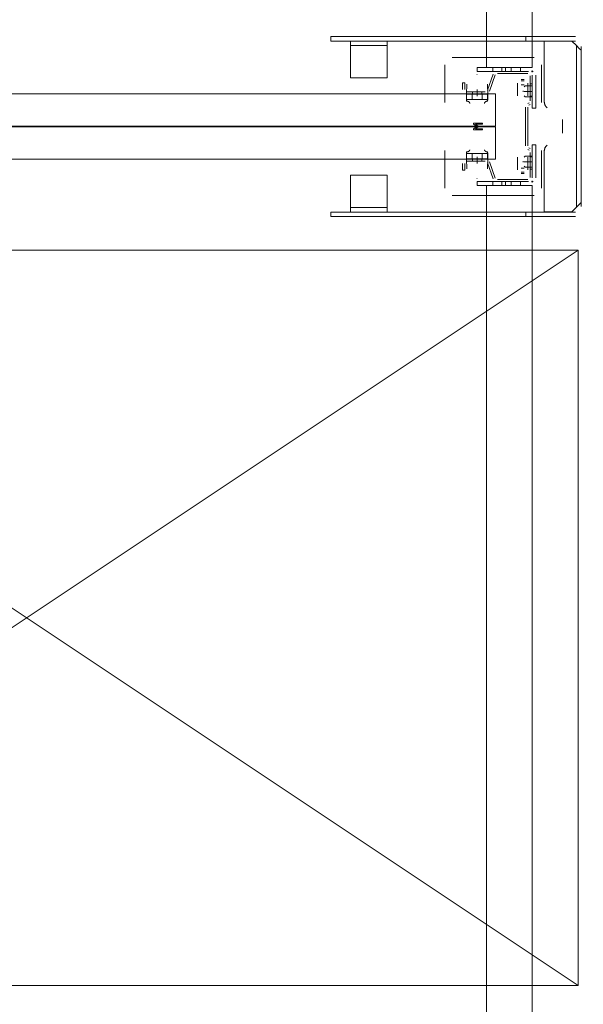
# Model space of a CAD drawing. Header units: millimetres. Extents: x -12989 to 357906, y -50379 to 30884.
# Tile 210 of 256: x 11251 to 11864, y 10456 to 11527. Entities that reach past the tile are written whole.
import ezdxf

# ---------------------------------------------------------------- set-up
doc = ezdxf.new("R2010")
doc.units = ezdxf.units.MM
doc.header["$MEASUREMENT"] = 0
doc.linetypes.add('MITTE2', pattern=[112.5, 75, -12.5, 12.5, -12.5])
doc.layers.add('Nowe_A_WYM_ZEWNETRZNE', color=7, linetype='Continuous')
for name, color, linetype, lineweight in [('Nowe_A_WYM_ZEWNETRZNE_Nr_pióra__1', 7, 'Continuous', 13), ('Nowe_A_WYM_ZEWNETRZNE_Nr_pióra__45', 7, 'Continuous', 15), ('Nowe_A_WYM_ZEWNETRZNE_Nr_pióra__85', 7, 'Continuous', 13), ('Nowe_REGAŁY_Nr_pióra__18', 9, 'Continuous', 13)]:
    doc.layers.add(name, color=color, linetype=linetype, lineweight=lineweight)
doc.styles.add('STYL_AUTOMATYCZNY_3', font='arial.ttf')
doc.dimstyles.new('STYL_AUTOMATYCZNY__1', dxfattribs={"dimtxt": 139.999998, "dimasz": 71.25, "dimexe": 0.18, "dimexo": 0.0625, "dimgap": 0, "dimtad": 1, "dimtih": 1, "dimtoh": 1, "dimdec": 0, "dimlfac": 0.1, "dimzin": 0, "dimdsep": 46, "dimtxsty": 'STYL_AUTOMATYCZNY_3', "dimblk": 'ARROWHEAD_6', "dimblk1": 'ARROWHEAD_6', "dimblk2": 'ARROWHEAD_6', "dimcen": 0.09, "dimse1": 1, "dimse2": 1, "dimclrd": 7, "dimclre": 7, "dimclrt": 7, "dimadec": 0, "dimazin": 0, "dimtfac": 1, "dimtdec": 4, "dimtmove": 0, "dimatfit": 3, "dimfxl": 0, "dimtolj": 1, "dimtzin": 0, "dimarcsym": 0})
doc.dimstyles.new('STYL_AUTOMATYCZNY__2', dxfattribs={"dimtxt": 139.999998, "dimasz": 71.25, "dimexe": 0.18, "dimexo": 0.0625, "dimgap": 0, "dimtad": 1, "dimdec": 0, "dimlfac": 0.1, "dimzin": 0, "dimdsep": 46, "dimtxsty": 'STYL_AUTOMATYCZNY_3', "dimblk": 'ARROWHEAD_6', "dimblk1": 'ARROWHEAD_6', "dimblk2": 'ARROWHEAD_6', "dimcen": 0.09, "dimse1": 1, "dimse2": 1, "dimclrd": 7, "dimclre": 7, "dimclrt": 7, "dimadec": 0, "dimazin": 0, "dimtfac": 1, "dimtdec": 4, "dimtmove": 0, "dimatfit": 3, "dimfxl": 0, "dimtolj": 1, "dimtzin": 0, "dimarcsym": 0})

# ---------------------------------------------------------------- blocks, each defined once
blk = doc.blocks.new('*D264')
at = {"layer": 'Nowe_A_WYM_ZEWNETRZNE_Nr_pióra__45', "color": 7, "linetype": 'Continuous', "lineweight": 15}
for p, q in [((5753.2, 15842.6), (5678.2, 15767.6)), ((36387.5, 15842.6), (36312.5, 15767.6))]:
    blk.add_line(p, q, dxfattribs=at)
at = {"layer": 'Nowe_A_WYM_ZEWNETRZNE_Nr_pióra__85', "color": 7, "linetype": 'Continuous', "lineweight": 13}
for p, q in [((5715.7, 15734.8), (5715.7, 15875.5)), ((36350, 15734.8), (36350, 15875.5)), ((5715.7, 15805.1), (36350, 15805.1))]:
    blk.add_line(p, q, dxfattribs=at)
at = {"layer": 'Nowe_A_WYM_ZEWNETRZNE_Nr_pióra__1', "color": 7, "lineweight": 13, "char_height": 140, "attachment_point": 7, "style": 'STYL_AUTOMATYCZNY_3'}
for s, insert in [('\\A1;{\\pql;\\fArial|b0|i0|c238|p0;\\W1.000000;3\xa0063}', (20685.9, 15833.1)), ('\\A1;{\\pql;\\fArial|b0|i0|c238|p0;\\W1.000000;15}', (36098.9, 15833.1))]:
    blk.add_mtext(s, dxfattribs=dict(at, insert=insert))
blk = doc.blocks.new('ARROWHEAD_6')
at = {"color": 0, "linetype": 'Continuous', "lineweight": 0}
for p, q in [((-0.5, -0.5), (0.5, 0.5)), ((0, 0), (-1, 0))]:
    blk.add_line(p, q, dxfattribs=at)
blk = doc.blocks.new('*D284')
at = {"layer": 'Nowe_A_WYM_ZEWNETRZNE_Nr_pióra__45', "color": 7, "linetype": 'Continuous', "lineweight": 15}
for p, q in [((5753.2, 13180.3), (5678.2, 13105.3)), ((36387.5, 13180.3), (36312.5, 13105.3))]:
    blk.add_line(p, q, dxfattribs=at)
at = {"layer": 'Nowe_A_WYM_ZEWNETRZNE_Nr_pióra__85', "color": 7, "linetype": 'Continuous', "lineweight": 13}
for p, q in [((5715.7, 13072.5), (5715.7, 13213.1)), ((36350, 13072.5), (36350, 13213.1)), ((5715.7, 13142.8), (36350, 13142.8))]:
    blk.add_line(p, q, dxfattribs=at)
at = {"layer": 'Nowe_A_WYM_ZEWNETRZNE_Nr_pióra__1', "color": 7, "lineweight": 13, "char_height": 140, "attachment_point": 7, "style": 'STYL_AUTOMATYCZNY_3'}
for s, insert in [('\\A1;{\\pql;\\fArial|b0|i0|c238|p0;\\W1.000000;3\xa0063}', (20685.9, 13170.8)), ('\\A1;{\\pql;\\fArial|b0|i0|c238|p0;\\W1.000000;15}', (36098.9, 13170.8))]:
    blk.add_mtext(s, dxfattribs=dict(at, insert=insert))
blk = doc.blocks.new('*D404')
at = {"layer": 'Nowe_A_WYM_ZEWNETRZNE_Nr_pióra__45', "color": 7, "linetype": 'Continuous', "lineweight": 15}
for p, q in [((1158.9, 14887.5), (1233.9, 14812.5)), ((1158.9, 7037.3), (1233.9, 6962.3))]:
    blk.add_line(p, q, dxfattribs=at)
at = {"layer": 'Nowe_A_WYM_ZEWNETRZNE_Nr_pióra__85', "color": 7, "linetype": 'Continuous', "lineweight": 13}
for p, q in [((1266.7, 14850), (1126.1, 14850)), ((1196.4, 6999.8), (1196.4, 14850)), ((1266.7, 6999.8), (1126.1, 6999.8))]:
    blk.add_line(p, q, dxfattribs=at)
at = {"layer": 'Nowe_A_WYM_ZEWNETRZNE_Nr_pióra__1', "color": 7, "lineweight": 13, "char_height": 140, "attachment_point": 7, "rotation": 90, "style": 'STYL_AUTOMATYCZNY_3'}
for s, insert in [('\\A1;{\\pql;\\fArial|b0|i0|c238|p0;\\W1.000000;15}', (1168.4, 14598.9)), ('\\A1;{\\pql;\\fArial|b0|i0|c238|p0;\\W1.000000;785}', (1168.4, 10658))]:
    blk.add_mtext(s, dxfattribs=dict(at, insert=insert))

msp = doc.modelspace()

# ---------------------------------------------------------------- linework, layer by layer
at = {"layer": 'Nowe_REGAŁY_Nr_pióra__18', "color": 9, "linetype": 'Continuous', "lineweight": 13}
for p, q in [((11758.7, 11475), (11758.7, 14167)), ((11808.7, 11475), (11808.7, 14167)), ((11589.6, 11504), (11589.6, 11509)), ((11855.7, 11509), (11589.6, 11509)), ((11855.7, 11504), (11589.6, 11504)), ((11610.8, 11504), (11610.8, 11502)), ((11650.8, 11502), (11650.8, 11504)), ((11801.6, 11509), (11801.6, 11504)), ((11821.7, 11504), (11821.7, 11438.5)), ((11851.7, 11504), (11856.7, 11499)), ((11610.8, 11499), (11610.8, 11502)), ((11610.8, 11499), (11650.8, 11499)), ((11610.8, 11499), (11610.8, 11493)), ((11610.8, 11493), (11610.8, 11467)), ((11650.8, 11502), (11650.8, 11499)), ((11650.8, 11493), (11650.8, 11499)), ((11650.8, 11467), (11650.8, 11493)), ((11859.7, 11496), (11856.7, 11499)), ((11856.7, 11499), (11856.7, 11323.2)), ((11859.7, 11496), (11861.7, 11494)), ((11861.7, 11324), (11861.7, 11498)), ((11721.7, 11486), (11810.7, 11486)), ((11721.7, 11486), (11810.7, 11486)), ((11713.7, 11437.1), (11713.7, 11478)), ((11713.7, 11437.1), (11713.7, 11478)), ((11808.7, 11475), (11748.7, 11475)), ((11748.7, 11471), (11748.7, 11475)), ((11748.7, 11471), (11804.7, 11471)), ((11765.7, 11471), (11765.7, 11475)), ((11770.8, 11471), (11803.9, 11471)), ((11770.8, 11471), (11803.9, 11471)), ((11775.7, 11471), (11775.7, 11475)), ((11779.7, 11471), (11779.7, 11475)), ((11785.7, 11471), (11785.7, 11475)), ((11795.7, 11471), (11795.7, 11475)), ((11809.6, 11471), (11807.8, 11471)), ((11809.6, 11471), (11807.8, 11471)), ((11808.7, 11470.1), (11808.7, 11471.9)), ((11808.7, 11470.1), (11808.7, 11471.9)), ((11818.7, 11478), (11818.7, 11437.1)), ((11818.7, 11478), (11818.7, 11437.1)), ((11610.8, 11464), (11610.8, 11467)), ((11610.8, 11464), (11650.8, 11464)), ((11650.8, 11467), (11650.8, 11464)), ((11748.4, 11467.5), (11748.9, 11467.5)), ((11748.4, 11467.5), (11748.9, 11467.5)), ((11760, 11450.4), (11766.3, 11467.9)), ((11760, 11450.4), (11766.3, 11467.9)), ((11768.4, 11467.1), (11762.1, 11449.6)), ((11768.4, 11467.1), (11762.1, 11449.6)), ((11803.9, 11468.7), (11770.8, 11468.7)), ((11803.9, 11468.7), (11770.8, 11468.7)), ((11796.6, 11462.1), (11799.8, 11462.1)), ((11796.6, 11462.1), (11799.8, 11462.1)), ((11796.7, 11460.7), (11799.7, 11460.7)), ((11796.7, 11460.7), (11799.7, 11460.7)), ((11806.4, 11439), (11806.4, 11466.2)), ((11806.4, 11439), (11806.4, 11466.2)), ((11808.7, 11467), (11808.7, 11431)), ((11808.7, 11466.2), (11808.7, 11439)), ((11808.7, 11466.2), (11808.7, 11439)), ((11812.7, 11431), (11812.7, 11467)), ((11732.9, 11458.5), (11735.2, 11458.5)), ((11732.9, 11451.2), (11732.9, 11458.5)), ((11732.9, 11458.5), (11735.2, 11458.5)), ((11732.9, 11451.2), (11732.9, 11458.5)), ((11735.2, 11458.5), (11735.2, 11451.2)), ((11735.2, 11458.5), (11735.2, 11451.2)), ((11737.2, 11446.2), (11737.5, 11457)), ((11737.2, 11446.2), (11737.5, 11457)), ((11759.8, 11457), (11760.2, 11446.2)), ((11759.8, 11457), (11760.2, 11446.2)), ((11792.6, 11445.9), (11792.6, 11458.1)), ((11792.6, 11445.9), (11792.6, 11458.1)), ((11792.7, 11457.9), (11792.7, 11453.7)), ((11792.7, 11457.9), (11792.7, 11453.7)), ((11792.7, 11447.1), (11792.7, 11453.7)), ((11792.7, 11447.1), (11792.7, 11453.7)), ((11796.7, 11456.5), (11799.7, 11456.5)), ((11796.7, 11456.5), (11799.7, 11456.5)), ((11798.8, 11449.9), (11798.8, 11448.6)), ((11799.7, 11454.3), (11801.1, 11455.3)), ((11808.7, 11449.2), (11799.9, 11449.2)), ((11808.7, 11455.3), (11801.1, 11455.3)), ((11803.7, 11453.7), (11803.7, 11457.9)), ((11803.7, 11453.7), (11803.7, 11457.9)), ((11803.7, 11453.7), (11803.7, 11447.1)), ((11803.7, 11453.7), (11803.7, 11447.1)), ((11803.8, 11458.1), (11803.8, 11445.9)), ((11803.8, 11458.1), (11803.8, 11445.9)), ((11806.4, 11457.5), (11808.7, 11457.5)), ((11806.4, 11457.5), (11808.7, 11457.5)), ((11737.2, 11439.7), (11737.2, 11446.2)), ((11737.2, 11446.2), (11737.2, 11446.2)), ((11737.2, 11439.7), (11737.2, 11446.2)), ((11737.2, 11446.2), (11737.2, 11446.2)), ((11737.2, 11442), (11737.2, 11438.6)), ((11737.2, 11442), (11737.2, 11438.6)), ((11737.3, 11440.5), (11737.3, 11446.2)), ((11737.7, 11446.2), (11737.3, 11446.2)), ((11737.3, 11440.5), (11737.3, 11446.2)), ((11737.7, 11446.2), (11737.3, 11446.2)), ((11737.7, 11440.2), (11737.3, 11440.2)), ((11737.7, 11440.2), (11737.3, 11440.2)), ((11737.7, 11448.7), (11757.6, 11448.7)), ((11737.7, 11448.7), (11757.6, 11448.7)), ((11757.6, 11446.5), (11737.7, 11446.5)), ((11757.6, 11446.5), (11737.7, 11446.5)), ((11737.7, 11446.2), (11748.6, 11446.2)), ((11737.7, 11446.2), (11748.6, 11446.2)), ((11748.6, 11440.2), (11737.7, 11440.2)), ((11748.6, 11440.2), (11737.7, 11440.2)), ((11743.2, 11446.2), (11743.2, 11440.2)), ((11743.2, 11446.2), (11743.2, 11440.2)), ((11743.5, 11446.5), (11743.5, 11448.7)), ((11743.5, 11446.5), (11743.5, 11448.7)), ((11748.7, 11446.2), (11748.6, 11446.2)), ((11748.7, 11446.2), (11748.6, 11446.2)), ((11748.7, 11440.2), (11748.6, 11440.2)), ((11748.7, 11440.2), (11748.6, 11440.2)), ((11748.7, 11446.2), (11759.6, 11446.2)), ((11748.7, 11446.2), (11759.6, 11446.2)), ((11759.6, 11440.2), (11748.7, 11440.2)), ((11759.6, 11440.2), (11748.7, 11440.2)), ((11753.8, 11446.5), (11753.8, 11448.7)), ((11753.8, 11446.5), (11753.8, 11448.7)), ((11754.2, 11446.2), (11754.2, 11440.2)), ((11754.2, 11446.2), (11754.2, 11440.2)), ((11760, 11446.2), (11759.6, 11446.2)), ((11760, 11446.2), (11759.6, 11446.2)), ((11760, 11440.2), (11759.6, 11440.2)), ((11760, 11440.2), (11759.6, 11440.2)), ((11760, 11446.2), (11760, 11440.5)), ((11760, 11446.2), (11760, 11440.5)), ((11760.1, 11438.6), (11760.1, 11442)), ((11760.1, 11438.6), (11760.1, 11442)), ((11760.2, 11446.2), (11760.2, 11446.2)), ((11760.2, 11446.2), (11760.2, 11439.7)), ((11760.2, 11446.2), (11760.2, 11446.2)), ((11760.2, 11446.2), (11760.2, 11439.7)), ((11792.7, 11445.9), (11792.6, 11445.9)), ((11792.7, 11445.9), (11792.6, 11445.9)), ((11792.7, 11444.3), (11792.7, 11447.1)), ((11792.7, 11444.3), (11792.7, 11447.1)), ((11792.7, 11444.2), (11792.7, 11445.9)), ((11792.7, 11444.2), (11792.7, 11445.9)), ((11792.7, 11444.3), (11792.7, 11444.2)), ((11792.7, 11444.3), (11792.7, 11444.2)), ((11792.7, 11444.2), (11792.7, 11444.2)), ((11792.7, 11444.2), (11792.7, 11444.2)), ((11801.1, 11443.2), (11799.7, 11444.2)), ((11808.7, 11443.2), (11801.1, 11443.2)), ((11803.7, 11444.3), (11803.7, 11447.1)), ((11803.7, 11444.3), (11803.7, 11447.1)), ((11803.7, 11445.9), (11803.7, 11444.2)), ((11803.8, 11445.9), (11803.7, 11445.9)), ((11803.7, 11445.9), (11803.7, 11444.2)), ((11803.8, 11445.9), (11803.7, 11445.9)), ((11803.7, 11444.2), (11803.7, 11444.3)), ((11803.7, 11444.2), (11803.7, 11444.3)), ((11803.7, 11444.2), (11803.7, 11444.2)), ((11803.7, 11444.2), (11803.7, 11444.2)), ((11808.7, 11444), (11806.4, 11444)), ((11808.7, 11444), (11806.4, 11444)), ((11808.7, 11443.5), (11806.4, 11443.5)), ((11808.7, 11443.5), (11806.4, 11443.5)), ((11801.4, 11390), (11801.4, 11432)), ((11801.4, 11390), (11801.4, 11432)), ((11803.7, 11432), (11803.7, 11390)), ((11803.7, 11432), (11803.7, 11390)), ((11803.8, 11436.1), (11805.2, 11436.9)), ((11803.8, 11436.1), (11805.2, 11436.9)), ((11806.3, 11434.9), (11804.9, 11434.1)), ((11806.3, 11434.9), (11804.9, 11434.1)), ((11812.7, 11431), (11808.7, 11431)), ((11841.7, 11418.6), (11841.7, 11403.6)), ((11748.8, 11411), (11744.9, 11413.6)), ((11748.8, 11411), (11744.9, 11413.6)), ((11744.9, 11408.4), (11748.8, 11411)), ((11744.9, 11408.4), (11748.8, 11411)), ((11745.2, 11414.5), (11754.2, 11414.5)), ((11745.2, 11414.5), (11754.2, 11414.5)), ((11754.2, 11407.5), (11745.2, 11407.5)), ((11754.2, 11407.5), (11745.2, 11407.5)), ((11746.8, 11413.5), (11749.9, 11411.5)), ((11754.2, 11413.5), (11746.8, 11413.5)), ((11746.8, 11413.5), (11749.9, 11411.5)), ((11754.2, 11413.5), (11746.8, 11413.5)), ((11749.9, 11410.5), (11746.8, 11408.5)), ((11749.9, 11410.5), (11746.8, 11408.5)), ((11746.8, 11408.5), (11754.2, 11408.5)), ((11746.8, 11408.5), (11754.2, 11408.5)), ((11805.2, 11385.1), (11803.8, 11385.9)), ((11805.2, 11385.1), (11803.8, 11385.9)), ((11804.9, 11387.9), (11806.3, 11387.1)), ((11804.9, 11387.9), (11806.3, 11387.1)), ((11808.7, 11355), (11808.7, 11391)), ((11812.7, 11391), (11808.7, 11391)), ((11812.7, 11391), (11812.7, 11355)), ((11713.7, 11344), (11713.7, 11384.8)), ((11713.7, 11344), (11713.7, 11384.8)), ((11737.2, 11375.7), (11737.2, 11382.2)), ((11737.2, 11375.7), (11737.2, 11382.2)), ((11737.2, 11375.7), (11737.2, 11375.7)), ((11737.5, 11365), (11737.2, 11375.7)), ((11737.2, 11375.7), (11737.2, 11375.7)), ((11737.5, 11365), (11737.2, 11375.7)), ((11737.3, 11381.7), (11737.3, 11375.7)), ((11737.7, 11381.7), (11737.3, 11381.7)), ((11737.3, 11381.7), (11737.3, 11375.7)), ((11737.7, 11381.7), (11737.3, 11381.7)), ((11737.7, 11375.7), (11737.3, 11375.7)), ((11737.7, 11375.7), (11737.3, 11375.7)), ((11737.7, 11381.7), (11748.6, 11381.7)), ((11737.7, 11381.7), (11748.6, 11381.7)), ((11748.6, 11375.7), (11737.7, 11375.7)), ((11748.6, 11375.7), (11737.7, 11375.7)), ((11737.7, 11375.5), (11757.6, 11375.5)), ((11737.7, 11375.5), (11757.6, 11375.5)), ((11743.2, 11375.7), (11743.2, 11381.7)), ((11743.2, 11375.7), (11743.2, 11381.7)), ((11743.5, 11373.2), (11743.5, 11375.5)), ((11743.5, 11373.2), (11743.5, 11375.5)), ((11748.7, 11381.7), (11748.6, 11381.7)), ((11748.7, 11381.7), (11748.6, 11381.7)), ((11748.7, 11375.7), (11748.6, 11375.7)), ((11748.7, 11375.7), (11748.6, 11375.7)), ((11748.7, 11381.7), (11759.6, 11381.7)), ((11748.7, 11381.7), (11759.6, 11381.7)), ((11759.6, 11375.7), (11748.7, 11375.7)), ((11759.6, 11375.7), (11748.7, 11375.7)), ((11753.8, 11373.2), (11753.8, 11375.5)), ((11753.8, 11373.2), (11753.8, 11375.5)), ((11754.2, 11375.7), (11754.2, 11381.7)), ((11754.2, 11375.7), (11754.2, 11381.7)), ((11760, 11381.7), (11759.6, 11381.7)), ((11760, 11381.7), (11759.6, 11381.7)), ((11760, 11375.7), (11759.6, 11375.7)), ((11760, 11375.7), (11759.6, 11375.7)), ((11760.2, 11375.7), (11759.8, 11365)), ((11760.2, 11375.7), (11759.8, 11365)), ((11760, 11381.5), (11760, 11375.7)), ((11760, 11381.5), (11760, 11375.7)), ((11760.1, 11380), (11760.1, 11383.4)), ((11760.1, 11380), (11760.1, 11383.4)), ((11760.2, 11382.2), (11760.2, 11375.7)), ((11760.2, 11382.2), (11760.2, 11375.7)), ((11760.2, 11375.7), (11760.2, 11375.7)), ((11760.2, 11375.7), (11760.2, 11375.7)), ((11792.6, 11363.9), (11792.6, 11376.1)), ((11792.6, 11376.1), (11792.7, 11376.1)), ((11792.6, 11363.9), (11792.6, 11376.1)), ((11792.6, 11376.1), (11792.7, 11376.1)), ((11792.7, 11376.1), (11792.7, 11377.7)), ((11792.7, 11377.7), (11792.7, 11377.7)), ((11792.7, 11377.7), (11792.7, 11374.9)), ((11792.7, 11377.7), (11792.7, 11377.7)), ((11792.7, 11376.1), (11792.7, 11377.7)), ((11792.7, 11377.7), (11792.7, 11377.7)), ((11792.7, 11377.7), (11792.7, 11374.9)), ((11792.7, 11377.7), (11792.7, 11377.7)), ((11792.7, 11374.9), (11792.7, 11368.3)), ((11792.7, 11374.9), (11792.7, 11368.3)), ((11801.1, 11378.8), (11799.7, 11377.8)), ((11808.7, 11378.8), (11801.1, 11378.8)), ((11803.7, 11377.7), (11803.7, 11376.1)), ((11803.7, 11377.7), (11803.7, 11377.7)), ((11803.7, 11377.7), (11803.7, 11374.9)), ((11803.7, 11377.7), (11803.7, 11377.7)), ((11803.7, 11377.7), (11803.7, 11376.1)), ((11803.7, 11377.7), (11803.7, 11377.7)), ((11803.7, 11377.7), (11803.7, 11374.9)), ((11803.7, 11377.7), (11803.7, 11377.7)), ((11803.7, 11376.1), (11803.8, 11376.1)), ((11803.7, 11376.1), (11803.8, 11376.1)), ((11803.7, 11368.3), (11803.7, 11374.9)), ((11803.7, 11368.3), (11803.7, 11374.9)), ((11803.8, 11376.1), (11803.8, 11363.9)), ((11803.8, 11376.1), (11803.8, 11363.9)), ((11806.4, 11355.7), (11806.4, 11382.9)), ((11806.4, 11355.7), (11806.4, 11382.9)), ((11806.4, 11378.5), (11808.7, 11378.5)), ((11806.4, 11378.5), (11808.7, 11378.5)), ((11806.4, 11378), (11808.7, 11378)), ((11806.4, 11378), (11808.7, 11378)), ((11808.7, 11382.9), (11808.7, 11355.7)), ((11808.7, 11382.9), (11808.7, 11355.7)), ((11818.7, 11384.8), (11818.7, 11344)), ((11818.7, 11384.8), (11818.7, 11344)), ((11821.7, 11383.6), (11821.7, 11318.2)), ((11732.9, 11363.5), (11732.9, 11370.7)), ((11732.9, 11363.5), (11732.9, 11370.7)), ((11735.2, 11370.7), (11735.2, 11363.5)), ((11735.2, 11370.7), (11735.2, 11363.5)), ((11757.6, 11373.2), (11737.7, 11373.2)), ((11757.6, 11373.2), (11737.7, 11373.2)), ((11766.3, 11354.1), (11760, 11371.6)), ((11766.3, 11354.1), (11760, 11371.6)), ((11762.1, 11372.4), (11768.4, 11354.9)), ((11762.1, 11372.4), (11768.4, 11354.9)), ((11792.7, 11368.3), (11792.7, 11364.1)), ((11792.7, 11368.3), (11792.7, 11364.1)), ((11796.7, 11365.5), (11799.7, 11365.5)), ((11796.7, 11365.5), (11799.7, 11365.5)), ((11798.8, 11372.1), (11798.8, 11373.4)), ((11799.7, 11367.7), (11801.1, 11366.7)), ((11808.7, 11372.7), (11799.9, 11372.7)), ((11808.7, 11366.7), (11801.1, 11366.7)), ((11803.7, 11364.1), (11803.7, 11368.3)), ((11803.7, 11364.1), (11803.7, 11368.3)), ((11808.7, 11364.5), (11806.4, 11364.5)), ((11808.7, 11364.5), (11806.4, 11364.5)), ((11610.8, 11355), (11610.8, 11358)), ((11650.8, 11358), (11610.8, 11358)), ((11610.8, 11355), (11610.8, 11329)), ((11650.8, 11358), (11650.8, 11355)), ((11650.8, 11329), (11650.8, 11355)), ((11735.2, 11363.5), (11732.9, 11363.5)), ((11735.2, 11363.5), (11732.9, 11363.5)), ((11748.9, 11354.4), (11748.4, 11354.4)), ((11748.9, 11354.4), (11748.4, 11354.4)), ((11770.8, 11353.2), (11803.9, 11353.2)), ((11770.8, 11353.2), (11803.9, 11353.2)), ((11799.8, 11359.9), (11796.6, 11359.9)), ((11799.8, 11359.9), (11796.6, 11359.9)), ((11796.7, 11361.2), (11799.7, 11361.2)), ((11796.7, 11361.2), (11799.7, 11361.2)), ((11748.7, 11351), (11804.7, 11351)), ((11748.7, 11351), (11748.7, 11347)), ((11808.7, 11347), (11748.7, 11347)), ((11758.7, 8655), (11758.7, 11347)), ((11765.7, 11351), (11765.7, 11347)), ((11803.9, 11351), (11770.8, 11351)), ((11803.9, 11351), (11770.8, 11351)), ((11775.7, 11351), (11775.7, 11347)), ((11779.7, 11351), (11779.7, 11347)), ((11785.7, 11351), (11785.7, 11347)), ((11795.7, 11351), (11795.7, 11347)), ((11809.6, 11351), (11807.8, 11351)), ((11809.6, 11351), (11807.8, 11351)), ((11808.7, 11350.1), (11808.7, 11351.9)), ((11808.7, 11350.1), (11808.7, 11351.9)), ((11808.7, 8655), (11808.7, 11347)), ((11810.7, 11336), (11721.7, 11336)), ((11810.7, 11336), (11721.7, 11336)), ((11610.8, 11329), (11610.8, 11323)), ((11610.8, 11320), (11610.8, 11323)), ((11650.8, 11323), (11610.8, 11323)), ((11650.8, 11323), (11650.8, 11329)), ((11650.8, 11323), (11650.8, 11320)), ((11856.7, 11323.2), (11851.7, 11318.2)), ((11856.7, 11323.2), (11859.7, 11326.2)), ((11861.7, 11328.2), (11859.7, 11326.2)), ((11589.6, 11318), (11589.6, 11313)), ((11589.6, 11318), (11855.7, 11318)), ((11855.7, 11313), (11589.6, 11313)), ((11610.8, 11320), (11610.8, 11318)), ((11650.8, 11318), (11650.8, 11320)), ((11801.6, 11318), (11801.6, 11313)), ((11824.7, 11318.2), (11821.7, 11318.2)), ((11824.7, 11318.2), (11850.7, 11318.2)), ((11850.7, 11318.2), (11851.7, 11318.2)), ((11808.7, 11051), (11808.7, 10957.2))]:
    msp.add_line(p, q, dxfattribs=at)
at = {"layer": 'Nowe_REGAŁY_Nr_pióra__18', "color": 9, "linetype": 'MITTE2', "lineweight": 13}
for p, q in [((11748.7, 11444), (11748.7, 11451.2)), ((11748.7, 11444), (11748.7, 11451.2)), ((11748.7, 11370.7), (11748.7, 11378)), ((11748.7, 11370.7), (11748.7, 11378))]:
    msp.add_line(p, q, dxfattribs=at)
at = {"layer": 'Nowe_REGAŁY_Nr_pióra__18', "color": 9, "linetype": 'Continuous', "lineweight": 13}
for points in [[(10748.7, 11411.5), (10748.7, 11446.5), (11768.7, 11446.5), (11768.7, 11411.5)], [(10748.7, 11411.5), (10748.7, 11446.5), (11768.7, 11446.5), (11768.7, 11411.5)], [(10748.7, 11375.5), (10748.7, 11410.5), (11768.7, 11410.5), (11768.7, 11375.5)], [(10748.7, 11375.5), (10748.7, 11410.5), (11768.7, 11410.5), (11768.7, 11375.5)]]:
    msp.add_lwpolyline(points, close=True, dxfattribs=at)
at = {"layer": 'Nowe_REGAŁY_Nr_pióra__18', "color": 9, "linetype": 'Continuous', "lineweight": 13, "flags": 128}
for points in [[(11737.3, 11446.2), (11737.3, 11446.2), (11737.3, 11446.2), (11737.3, 11446.1), (11737.3, 11446.1), (11737.3, 11446), (11737.3, 11445.9), (11737.3, 11445.7), (11737.3, 11445.6), (11737.3, 11445.5), (11737.2, 11445.3), (11737.2, 11445.1), (11737.2, 11444.9), (11737.2, 11444.7), (11737.2, 11444.5), (11737.2, 11444.3), (11737.2, 11444), (11737.2, 11443.8), (11737.2, 11443.5), (11737.2, 11443.2), (11737.2, 11442.9), (11737.2, 11442.6), (11737.2, 11442.3), (11737.2, 11442)], [(11737.3, 11446.2), (11737.3, 11446.2), (11737.3, 11446.2), (11737.3, 11446.1), (11737.3, 11446.1), (11737.3, 11446), (11737.3, 11445.9), (11737.3, 11445.7), (11737.3, 11445.6), (11737.3, 11445.5), (11737.2, 11445.3), (11737.2, 11445.1), (11737.2, 11444.9), (11737.2, 11444.7), (11737.2, 11444.5), (11737.2, 11444.3), (11737.2, 11444), (11737.2, 11443.8), (11737.2, 11443.5), (11737.2, 11443.2), (11737.2, 11442.9), (11737.2, 11442.6), (11737.2, 11442.3), (11737.2, 11442)], [(11737.2, 11438.6), (11737.2, 11438.7), (11737.2, 11438.8), (11737.2, 11438.9), (11737.2, 11439), (11737.2, 11439.2), (11737.2, 11439.3), (11737.2, 11439.4), (11737.2, 11439.5), (11737.2, 11439.6), (11737.2, 11439.6), (11737.2, 11439.7), (11737.2, 11439.8), (11737.2, 11439.9), (11737.3, 11439.9), (11737.3, 11440), (11737.3, 11440), (11737.3, 11440.1), (11737.3, 11440.1), (11737.3, 11440.2), (11737.3, 11440.2), (11737.3, 11440.2), (11737.3, 11440.2), (11737.3, 11440.2)], [(11737.2, 11438.6), (11737.2, 11438.7), (11737.2, 11438.8), (11737.2, 11438.9), (11737.2, 11439), (11737.2, 11439.2), (11737.2, 11439.3), (11737.2, 11439.4), (11737.2, 11439.5), (11737.2, 11439.6), (11737.2, 11439.6), (11737.2, 11439.7), (11737.2, 11439.8), (11737.2, 11439.9), (11737.3, 11439.9), (11737.3, 11440), (11737.3, 11440), (11737.3, 11440.1), (11737.3, 11440.1), (11737.3, 11440.2), (11737.3, 11440.2), (11737.3, 11440.2), (11737.3, 11440.2), (11737.3, 11440.2)], [(11737.2, 11438.6), (11737.4, 11438.5), (11737.6, 11438.5), (11737.9, 11438.5), (11738.1, 11438.5), (11738.3, 11438.4), (11738.5, 11438.4), (11738.7, 11438.3), (11738.9, 11438.3), (11739.1, 11438.2), (11739.3, 11438.1), (11739.5, 11438), (11739.6, 11437.9), (11739.8, 11437.8), (11739.9, 11437.7), (11740.1, 11437.6), (11740.2, 11437.5), (11740.3, 11437.3), (11740.4, 11437.2), (11740.5, 11437), (11740.5, 11436.9), (11740.6, 11436.7), (11740.6, 11436.6), (11740.6, 11436.4), (11740.7, 11436.2)], [(11737.2, 11438.6), (11737.4, 11438.5), (11737.6, 11438.5), (11737.9, 11438.5), (11738.1, 11438.5), (11738.3, 11438.4), (11738.5, 11438.4), (11738.7, 11438.3), (11738.9, 11438.3), (11739.1, 11438.2), (11739.3, 11438.1), (11739.5, 11438), (11739.6, 11437.9), (11739.8, 11437.8), (11739.9, 11437.7), (11740.1, 11437.6), (11740.2, 11437.5), (11740.3, 11437.3), (11740.4, 11437.2), (11740.5, 11437), (11740.5, 11436.9), (11740.6, 11436.7), (11740.6, 11436.6), (11740.6, 11436.4), (11740.7, 11436.2)], [(11756.7, 11436.2), (11756.7, 11436.4), (11756.7, 11436.6), (11756.7, 11436.7), (11756.8, 11436.9), (11756.9, 11437), (11756.9, 11437.2), (11757, 11437.3), (11757.1, 11437.5), (11757.3, 11437.6), (11757.4, 11437.7), (11757.5, 11437.8), (11757.7, 11437.9), (11757.8, 11438), (11758, 11438.1), (11758.2, 11438.2), (11758.4, 11438.3), (11758.6, 11438.3), (11758.8, 11438.4), (11759, 11438.4), (11759.2, 11438.5), (11759.5, 11438.5), (11759.7, 11438.5), (11759.9, 11438.6), (11760.1, 11438.6)], [(11756.7, 11436.2), (11756.7, 11436.4), (11756.7, 11436.6), (11756.7, 11436.7), (11756.8, 11436.9), (11756.9, 11437), (11756.9, 11437.2), (11757, 11437.3), (11757.1, 11437.5), (11757.3, 11437.6), (11757.4, 11437.7), (11757.5, 11437.8), (11757.7, 11437.9), (11757.8, 11438), (11758, 11438.1), (11758.2, 11438.2), (11758.4, 11438.3), (11758.6, 11438.3), (11758.8, 11438.4), (11759, 11438.4), (11759.2, 11438.5), (11759.5, 11438.5), (11759.7, 11438.5), (11759.9, 11438.6), (11760.1, 11438.6)], [(11760, 11446.2), (11760, 11446.2), (11760, 11446.2), (11760, 11446.1), (11760.1, 11446.1), (11760.1, 11446), (11760.1, 11445.9), (11760.1, 11445.7), (11760.1, 11445.6), (11760.1, 11445.5), (11760.1, 11445.3), (11760.1, 11445.1), (11760.1, 11444.9), (11760.1, 11444.7), (11760.1, 11444.5), (11760.1, 11444.3), (11760.1, 11444), (11760.1, 11443.8), (11760.1, 11443.5), (11760.1, 11443.2), (11760.1, 11443), (11760.1, 11442.7), (11760.1, 11442.3), (11760.1, 11442)], [(11760, 11446.2), (11760, 11446.2), (11760, 11446.2), (11760, 11446.1), (11760.1, 11446.1), (11760.1, 11446), (11760.1, 11445.9), (11760.1, 11445.7), (11760.1, 11445.6), (11760.1, 11445.5), (11760.1, 11445.3), (11760.1, 11445.1), (11760.1, 11444.9), (11760.1, 11444.7), (11760.1, 11444.5), (11760.1, 11444.3), (11760.1, 11444), (11760.1, 11443.8), (11760.1, 11443.5), (11760.1, 11443.2), (11760.1, 11443), (11760.1, 11442.7), (11760.1, 11442.3), (11760.1, 11442)], [(11760.1, 11438.6), (11760.1, 11438.7), (11760.1, 11438.8), (11760.1, 11438.9), (11760.1, 11439), (11760.1, 11439.2), (11760.1, 11439.3), (11760.1, 11439.4), (11760.1, 11439.5), (11760.1, 11439.6), (11760.1, 11439.6), (11760.1, 11439.7), (11760.1, 11439.8), (11760.1, 11439.9), (11760.1, 11439.9), (11760.1, 11440), (11760.1, 11440), (11760.1, 11440.1), (11760.1, 11440.1), (11760.1, 11440.2), (11760, 11440.2), (11760, 11440.2), (11760, 11440.2), (11760, 11440.2)], [(11760.1, 11438.6), (11760.1, 11438.7), (11760.1, 11438.8), (11760.1, 11438.9), (11760.1, 11439), (11760.1, 11439.2), (11760.1, 11439.3), (11760.1, 11439.4), (11760.1, 11439.5), (11760.1, 11439.6), (11760.1, 11439.6), (11760.1, 11439.7), (11760.1, 11439.8), (11760.1, 11439.9), (11760.1, 11439.9), (11760.1, 11440), (11760.1, 11440), (11760.1, 11440.1), (11760.1, 11440.1), (11760.1, 11440.2), (11760, 11440.2), (11760, 11440.2), (11760, 11440.2), (11760, 11440.2)], [(11821.7, 11438.6), (11821.7, 11438.3), (11821.7, 11438), (11821.7, 11437.7), (11821.7, 11437.3), (11821.8, 11437), (11821.8, 11436.7), (11821.9, 11436.4), (11822, 11436.1), (11822.1, 11435.8), (11822.2, 11435.4), (11822.3, 11435.1), (11822.4, 11434.8), (11822.5, 11434.5), (11822.7, 11434.2), (11822.8, 11433.9), (11823, 11433.6), (11823.2, 11433.3), (11823.4, 11433), (11823.5, 11432.8), (11823.8, 11432.5), (11824, 11432.2), (11824.2, 11432), (11824.4, 11431.7), (11824.7, 11431.4)], [(11744.7, 11414), (11744.7, 11414), (11744.7, 11414.1), (11744.7, 11414.1), (11744.7, 11414.1), (11744.7, 11414.2), (11744.7, 11414.2), (11744.7, 11414.2), (11744.7, 11414.3), (11744.7, 11414.3), (11744.8, 11414.3), (11744.8, 11414.3), (11744.8, 11414.4), (11744.8, 11414.4), (11744.8, 11414.4), (11744.9, 11414.4), (11744.9, 11414.4), (11744.9, 11414.4), (11744.9, 11414.5), (11745, 11414.5), (11745, 11414.5), (11745.1, 11414.5), (11745.1, 11414.5), (11745.1, 11414.5), (11745.2, 11414.5)], [(11744.7, 11414), (11744.7, 11414), (11744.7, 11414.1), (11744.7, 11414.1), (11744.7, 11414.1), (11744.7, 11414.2), (11744.7, 11414.2), (11744.7, 11414.2), (11744.7, 11414.3), (11744.7, 11414.3), (11744.8, 11414.3), (11744.8, 11414.3), (11744.8, 11414.4), (11744.8, 11414.4), (11744.8, 11414.4), (11744.9, 11414.4), (11744.9, 11414.4), (11744.9, 11414.4), (11744.9, 11414.5), (11745, 11414.5), (11745, 11414.5), (11745.1, 11414.5), (11745.1, 11414.5), (11745.1, 11414.5), (11745.2, 11414.5)], [(11744.9, 11413.6), (11744.9, 11413.6), (11744.9, 11413.6), (11744.8, 11413.6), (11744.8, 11413.6), (11744.8, 11413.6), (11744.8, 11413.6), (11744.8, 11413.7), (11744.8, 11413.7), (11744.8, 11413.7), (11744.7, 11413.7), (11744.7, 11413.7), (11744.7, 11413.7), (11744.7, 11413.8), (11744.7, 11413.8), (11744.7, 11413.8), (11744.7, 11413.8), (11744.7, 11413.8), (11744.7, 11413.9), (11744.7, 11413.9), (11744.7, 11413.9), (11744.7, 11413.9), (11744.7, 11413.9), (11744.7, 11414), (11744.7, 11414)], [(11744.9, 11413.6), (11744.9, 11413.6), (11744.9, 11413.6), (11744.8, 11413.6), (11744.8, 11413.6), (11744.8, 11413.6), (11744.8, 11413.6), (11744.8, 11413.7), (11744.8, 11413.7), (11744.8, 11413.7), (11744.7, 11413.7), (11744.7, 11413.7), (11744.7, 11413.7), (11744.7, 11413.8), (11744.7, 11413.8), (11744.7, 11413.8), (11744.7, 11413.8), (11744.7, 11413.8), (11744.7, 11413.9), (11744.7, 11413.9), (11744.7, 11413.9), (11744.7, 11413.9), (11744.7, 11413.9), (11744.7, 11414), (11744.7, 11414)], [(11744.7, 11408), (11744.7, 11408), (11744.7, 11408), (11744.7, 11408.1), (11744.7, 11408.1), (11744.7, 11408.1), (11744.7, 11408.1), (11744.7, 11408.1), (11744.7, 11408.2), (11744.7, 11408.2), (11744.7, 11408.2), (11744.7, 11408.2), (11744.7, 11408.2), (11744.7, 11408.3), (11744.8, 11408.3), (11744.8, 11408.3), (11744.8, 11408.3), (11744.8, 11408.3), (11744.8, 11408.3), (11744.8, 11408.4), (11744.8, 11408.4), (11744.9, 11408.4), (11744.9, 11408.4), (11744.9, 11408.4), (11744.9, 11408.4)], [(11744.7, 11408), (11744.7, 11408), (11744.7, 11408), (11744.7, 11408.1), (11744.7, 11408.1), (11744.7, 11408.1), (11744.7, 11408.1), (11744.7, 11408.1), (11744.7, 11408.2), (11744.7, 11408.2), (11744.7, 11408.2), (11744.7, 11408.2), (11744.7, 11408.2), (11744.7, 11408.3), (11744.8, 11408.3), (11744.8, 11408.3), (11744.8, 11408.3), (11744.8, 11408.3), (11744.8, 11408.3), (11744.8, 11408.4), (11744.8, 11408.4), (11744.9, 11408.4), (11744.9, 11408.4), (11744.9, 11408.4), (11744.9, 11408.4)], [(11745.2, 11407.5), (11745.1, 11407.5), (11745.1, 11407.5), (11745.1, 11407.5), (11745, 11407.5), (11745, 11407.5), (11744.9, 11407.5), (11744.9, 11407.5), (11744.9, 11407.5), (11744.9, 11407.6), (11744.8, 11407.6), (11744.8, 11407.6), (11744.8, 11407.6), (11744.8, 11407.6), (11744.8, 11407.7), (11744.7, 11407.7), (11744.7, 11407.7), (11744.7, 11407.7), (11744.7, 11407.8), (11744.7, 11407.8), (11744.7, 11407.8), (11744.7, 11407.9), (11744.7, 11407.9), (11744.7, 11408), (11744.7, 11408)], [(11745.2, 11407.5), (11745.1, 11407.5), (11745.1, 11407.5), (11745.1, 11407.5), (11745, 11407.5), (11745, 11407.5), (11744.9, 11407.5), (11744.9, 11407.5), (11744.9, 11407.5), (11744.9, 11407.6), (11744.8, 11407.6), (11744.8, 11407.6), (11744.8, 11407.6), (11744.8, 11407.6), (11744.8, 11407.7), (11744.7, 11407.7), (11744.7, 11407.7), (11744.7, 11407.7), (11744.7, 11407.8), (11744.7, 11407.8), (11744.7, 11407.8), (11744.7, 11407.9), (11744.7, 11407.9), (11744.7, 11408), (11744.7, 11408)], [(11749.9, 11411.5), (11749.9, 11411.4), (11749.9, 11411.4), (11749.9, 11411.4), (11750, 11411.4), (11750, 11411.4), (11750, 11411.3), (11750, 11411.3), (11750, 11411.3), (11750, 11411.3), (11750.1, 11411.3), (11750.1, 11411.3), (11750.1, 11411.2), (11750.1, 11411.2), (11750.1, 11411.2), (11750.1, 11411.2), (11750.1, 11411.2), (11750.1, 11411.1), (11750.1, 11411.1), (11750.2, 11411.1), (11750.2, 11411.1), (11750.2, 11411.1), (11750.2, 11411), (11750.2, 11411), (11750.2, 11411)], [(11749.9, 11411.5), (11749.9, 11411.4), (11749.9, 11411.4), (11749.9, 11411.4), (11750, 11411.4), (11750, 11411.4), (11750, 11411.3), (11750, 11411.3), (11750, 11411.3), (11750, 11411.3), (11750.1, 11411.3), (11750.1, 11411.3), (11750.1, 11411.2), (11750.1, 11411.2), (11750.1, 11411.2), (11750.1, 11411.2), (11750.1, 11411.2), (11750.1, 11411.1), (11750.1, 11411.1), (11750.2, 11411.1), (11750.2, 11411.1), (11750.2, 11411.1), (11750.2, 11411), (11750.2, 11411), (11750.2, 11411)], [(11750.2, 11411), (11750.2, 11411), (11750.2, 11410.9), (11750.2, 11410.9), (11750.2, 11410.9), (11750.2, 11410.9), (11750.1, 11410.9), (11750.1, 11410.8), (11750.1, 11410.8), (11750.1, 11410.8), (11750.1, 11410.8), (11750.1, 11410.8), (11750.1, 11410.7), (11750.1, 11410.7), (11750.1, 11410.7), (11750, 11410.7), (11750, 11410.7), (11750, 11410.6), (11750, 11410.6), (11750, 11410.6), (11750, 11410.6), (11749.9, 11410.6), (11749.9, 11410.6), (11749.9, 11410.5), (11749.9, 11410.5)], [(11750.2, 11411), (11750.2, 11411), (11750.2, 11410.9), (11750.2, 11410.9), (11750.2, 11410.9), (11750.2, 11410.9), (11750.1, 11410.9), (11750.1, 11410.8), (11750.1, 11410.8), (11750.1, 11410.8), (11750.1, 11410.8), (11750.1, 11410.8), (11750.1, 11410.7), (11750.1, 11410.7), (11750.1, 11410.7), (11750, 11410.7), (11750, 11410.7), (11750, 11410.6), (11750, 11410.6), (11750, 11410.6), (11750, 11410.6), (11749.9, 11410.6), (11749.9, 11410.6), (11749.9, 11410.5), (11749.9, 11410.5)], [(11754.2, 11414.5), (11754.2, 11414.5), (11754.2, 11414.5), (11754.3, 11414.5), (11754.3, 11414.5), (11754.4, 11414.5), (11754.4, 11414.5), (11754.4, 11414.4), (11754.4, 11414.4), (11754.5, 11414.4), (11754.5, 11414.4), (11754.5, 11414.4), (11754.5, 11414.4), (11754.6, 11414.3), (11754.6, 11414.3), (11754.6, 11414.3), (11754.6, 11414.3), (11754.6, 11414.2), (11754.6, 11414.2), (11754.6, 11414.2), (11754.7, 11414.1), (11754.7, 11414.1), (11754.7, 11414.1), (11754.7, 11414), (11754.7, 11414)], [(11754.2, 11414.5), (11754.2, 11414.5), (11754.2, 11414.5), (11754.3, 11414.5), (11754.3, 11414.5), (11754.4, 11414.5), (11754.4, 11414.5), (11754.4, 11414.4), (11754.4, 11414.4), (11754.5, 11414.4), (11754.5, 11414.4), (11754.5, 11414.4), (11754.5, 11414.4), (11754.6, 11414.3), (11754.6, 11414.3), (11754.6, 11414.3), (11754.6, 11414.3), (11754.6, 11414.2), (11754.6, 11414.2), (11754.6, 11414.2), (11754.7, 11414.1), (11754.7, 11414.1), (11754.7, 11414.1), (11754.7, 11414), (11754.7, 11414)], [(11754.7, 11414), (11754.7, 11413.9), (11754.7, 11413.9), (11754.7, 11413.9), (11754.7, 11413.8), (11754.6, 11413.8), (11754.6, 11413.8), (11754.6, 11413.7), (11754.6, 11413.7), (11754.6, 11413.7), (11754.6, 11413.7), (11754.6, 11413.6), (11754.5, 11413.6), (11754.5, 11413.6), (11754.5, 11413.6), (11754.5, 11413.6), (11754.4, 11413.5), (11754.4, 11413.5), (11754.4, 11413.5), (11754.4, 11413.5), (11754.3, 11413.5), (11754.3, 11413.5), (11754.2, 11413.5), (11754.2, 11413.5), (11754.2, 11413.5)], [(11754.7, 11414), (11754.7, 11413.9), (11754.7, 11413.9), (11754.7, 11413.9), (11754.7, 11413.8), (11754.6, 11413.8), (11754.6, 11413.8), (11754.6, 11413.7), (11754.6, 11413.7), (11754.6, 11413.7), (11754.6, 11413.7), (11754.6, 11413.6), (11754.5, 11413.6), (11754.5, 11413.6), (11754.5, 11413.6), (11754.5, 11413.6), (11754.4, 11413.5), (11754.4, 11413.5), (11754.4, 11413.5), (11754.4, 11413.5), (11754.3, 11413.5), (11754.3, 11413.5), (11754.2, 11413.5), (11754.2, 11413.5), (11754.2, 11413.5)], [(11754.2, 11408.5), (11754.2, 11408.5), (11754.2, 11408.5), (11754.3, 11408.5), (11754.3, 11408.5), (11754.4, 11408.5), (11754.4, 11408.5), (11754.4, 11408.5), (11754.4, 11408.4), (11754.5, 11408.4), (11754.5, 11408.4), (11754.5, 11408.4), (11754.5, 11408.4), (11754.6, 11408.3), (11754.6, 11408.3), (11754.6, 11408.3), (11754.6, 11408.3), (11754.6, 11408.2), (11754.6, 11408.2), (11754.6, 11408.2), (11754.7, 11408.1), (11754.7, 11408.1), (11754.7, 11408.1), (11754.7, 11408), (11754.7, 11408)], [(11754.2, 11408.5), (11754.2, 11408.5), (11754.2, 11408.5), (11754.3, 11408.5), (11754.3, 11408.5), (11754.4, 11408.5), (11754.4, 11408.5), (11754.4, 11408.5), (11754.4, 11408.4), (11754.5, 11408.4), (11754.5, 11408.4), (11754.5, 11408.4), (11754.5, 11408.4), (11754.6, 11408.3), (11754.6, 11408.3), (11754.6, 11408.3), (11754.6, 11408.3), (11754.6, 11408.2), (11754.6, 11408.2), (11754.6, 11408.2), (11754.7, 11408.1), (11754.7, 11408.1), (11754.7, 11408.1), (11754.7, 11408), (11754.7, 11408)], [(11754.7, 11408), (11754.7, 11408), (11754.7, 11407.9), (11754.7, 11407.9), (11754.7, 11407.8), (11754.6, 11407.8), (11754.6, 11407.8), (11754.6, 11407.7), (11754.6, 11407.7), (11754.6, 11407.7), (11754.6, 11407.7), (11754.6, 11407.6), (11754.5, 11407.6), (11754.5, 11407.6), (11754.5, 11407.6), (11754.5, 11407.6), (11754.4, 11407.5), (11754.4, 11407.5), (11754.4, 11407.5), (11754.4, 11407.5), (11754.3, 11407.5), (11754.3, 11407.5), (11754.2, 11407.5), (11754.2, 11407.5), (11754.2, 11407.5)], [(11754.7, 11408), (11754.7, 11408), (11754.7, 11407.9), (11754.7, 11407.9), (11754.7, 11407.8), (11754.6, 11407.8), (11754.6, 11407.8), (11754.6, 11407.7), (11754.6, 11407.7), (11754.6, 11407.7), (11754.6, 11407.7), (11754.6, 11407.6), (11754.5, 11407.6), (11754.5, 11407.6), (11754.5, 11407.6), (11754.5, 11407.6), (11754.4, 11407.5), (11754.4, 11407.5), (11754.4, 11407.5), (11754.4, 11407.5), (11754.3, 11407.5), (11754.3, 11407.5), (11754.2, 11407.5), (11754.2, 11407.5), (11754.2, 11407.5)], [(11740.7, 11385.7), (11740.6, 11385.6), (11740.6, 11385.4), (11740.6, 11385.3), (11740.5, 11385.1), (11740.5, 11384.9), (11740.4, 11384.8), (11740.3, 11384.7), (11740.2, 11384.5), (11740.1, 11384.4), (11739.9, 11384.3), (11739.8, 11384.2), (11739.6, 11384.1), (11739.5, 11384), (11739.3, 11383.9), (11739.1, 11383.8), (11738.9, 11383.7), (11738.7, 11383.6), (11738.5, 11383.6), (11738.3, 11383.5), (11738.1, 11383.5), (11737.9, 11383.5), (11737.6, 11383.4), (11737.4, 11383.4), (11737.2, 11383.4)], [(11740.7, 11385.7), (11740.6, 11385.6), (11740.6, 11385.4), (11740.6, 11385.3), (11740.5, 11385.1), (11740.5, 11384.9), (11740.4, 11384.8), (11740.3, 11384.7), (11740.2, 11384.5), (11740.1, 11384.4), (11739.9, 11384.3), (11739.8, 11384.2), (11739.6, 11384.1), (11739.5, 11384), (11739.3, 11383.9), (11739.1, 11383.8), (11738.9, 11383.7), (11738.7, 11383.6), (11738.5, 11383.6), (11738.3, 11383.5), (11738.1, 11383.5), (11737.9, 11383.5), (11737.6, 11383.4), (11737.4, 11383.4), (11737.2, 11383.4)], [(11760.1, 11383.4), (11759.9, 11383.4), (11759.7, 11383.4), (11759.5, 11383.5), (11759.2, 11383.5), (11759, 11383.5), (11758.8, 11383.6), (11758.6, 11383.6), (11758.4, 11383.7), (11758.2, 11383.8), (11758, 11383.9), (11757.8, 11383.9), (11757.7, 11384), (11757.5, 11384.2), (11757.4, 11384.3), (11757.3, 11384.4), (11757.1, 11384.5), (11757, 11384.7), (11756.9, 11384.8), (11756.9, 11384.9), (11756.8, 11385.1), (11756.7, 11385.3), (11756.7, 11385.4), (11756.7, 11385.6), (11756.7, 11385.7)], [(11760.1, 11383.4), (11759.9, 11383.4), (11759.7, 11383.4), (11759.5, 11383.5), (11759.2, 11383.5), (11759, 11383.5), (11758.8, 11383.6), (11758.6, 11383.6), (11758.4, 11383.7), (11758.2, 11383.8), (11758, 11383.9), (11757.8, 11383.9), (11757.7, 11384), (11757.5, 11384.2), (11757.4, 11384.3), (11757.3, 11384.4), (11757.1, 11384.5), (11757, 11384.7), (11756.9, 11384.8), (11756.9, 11384.9), (11756.8, 11385.1), (11756.7, 11385.3), (11756.7, 11385.4), (11756.7, 11385.6), (11756.7, 11385.7)], [(11824.7, 11390.7), (11824.4, 11390.5), (11824.2, 11390.2), (11824, 11390), (11823.8, 11389.7), (11823.5, 11389.4), (11823.4, 11389.1), (11823.2, 11388.9), (11823, 11388.6), (11822.8, 11388.3), (11822.7, 11388), (11822.5, 11387.7), (11822.4, 11387.4), (11822.3, 11387.1), (11822.2, 11386.7), (11822.1, 11386.4), (11822, 11386.1), (11821.9, 11385.8), (11821.8, 11385.5), (11821.8, 11385.2), (11821.7, 11384.8), (11821.7, 11384.5), (11821.7, 11384.2), (11821.7, 11383.9), (11821.7, 11383.6)], [(11737.2, 11383.4), (11737.2, 11383.3), (11737.2, 11383.2), (11737.2, 11383.1), (11737.2, 11382.9), (11737.2, 11382.8), (11737.2, 11382.7), (11737.2, 11382.6), (11737.2, 11382.5), (11737.2, 11382.4), (11737.2, 11382.3), (11737.2, 11382.3), (11737.2, 11382.2), (11737.2, 11382.1), (11737.3, 11382), (11737.3, 11382), (11737.3, 11381.9), (11737.3, 11381.9), (11737.3, 11381.8), (11737.3, 11381.8), (11737.3, 11381.8), (11737.3, 11381.8), (11737.3, 11381.7), (11737.3, 11381.7)], [(11737.2, 11383.4), (11737.2, 11383.3), (11737.2, 11383.2), (11737.2, 11383.1), (11737.2, 11382.9), (11737.2, 11382.8), (11737.2, 11382.7), (11737.2, 11382.6), (11737.2, 11382.5), (11737.2, 11382.4), (11737.2, 11382.3), (11737.2, 11382.3), (11737.2, 11382.2), (11737.2, 11382.1), (11737.3, 11382), (11737.3, 11382), (11737.3, 11381.9), (11737.3, 11381.9), (11737.3, 11381.8), (11737.3, 11381.8), (11737.3, 11381.8), (11737.3, 11381.8), (11737.3, 11381.7), (11737.3, 11381.7)], [(11760.1, 11383.4), (11760.1, 11383.3), (11760.1, 11383.2), (11760.1, 11383), (11760.1, 11382.9), (11760.1, 11382.8), (11760.1, 11382.7), (11760.1, 11382.6), (11760.1, 11382.5), (11760.1, 11382.4), (11760.1, 11382.3), (11760.1, 11382.3), (11760.1, 11382.2), (11760.1, 11382.1), (11760.1, 11382), (11760.1, 11382), (11760.1, 11381.9), (11760.1, 11381.9), (11760.1, 11381.8), (11760.1, 11381.8), (11760, 11381.8), (11760, 11381.8), (11760, 11381.7), (11760, 11381.7)], [(11760.1, 11383.4), (11760.1, 11383.3), (11760.1, 11383.2), (11760.1, 11383), (11760.1, 11382.9), (11760.1, 11382.8), (11760.1, 11382.7), (11760.1, 11382.6), (11760.1, 11382.5), (11760.1, 11382.4), (11760.1, 11382.3), (11760.1, 11382.3), (11760.1, 11382.2), (11760.1, 11382.1), (11760.1, 11382), (11760.1, 11382), (11760.1, 11381.9), (11760.1, 11381.9), (11760.1, 11381.8), (11760.1, 11381.8), (11760, 11381.8), (11760, 11381.8), (11760, 11381.7), (11760, 11381.7)], [(11760, 11375.7), (11760, 11375.8), (11760, 11375.8), (11760, 11375.9), (11760.1, 11375.9), (11760.1, 11376), (11760.1, 11376.1), (11760.1, 11376.2), (11760.1, 11376.4), (11760.1, 11376.5), (11760.1, 11376.7), (11760.1, 11376.8), (11760.1, 11377), (11760.1, 11377.2), (11760.1, 11377.5), (11760.1, 11377.7), (11760.1, 11377.9), (11760.1, 11378.2), (11760.1, 11378.5), (11760.1, 11378.7), (11760.1, 11379), (11760.1, 11379.3), (11760.1, 11379.6), (11760.1, 11380)], [(11760, 11375.7), (11760, 11375.8), (11760, 11375.8), (11760, 11375.9), (11760.1, 11375.9), (11760.1, 11376), (11760.1, 11376.1), (11760.1, 11376.2), (11760.1, 11376.4), (11760.1, 11376.5), (11760.1, 11376.7), (11760.1, 11376.8), (11760.1, 11377), (11760.1, 11377.2), (11760.1, 11377.5), (11760.1, 11377.7), (11760.1, 11377.9), (11760.1, 11378.2), (11760.1, 11378.5), (11760.1, 11378.7), (11760.1, 11379), (11760.1, 11379.3), (11760.1, 11379.6), (11760.1, 11380)]]:
    msp.add_lwpolyline(points, dxfattribs=at)
at = {"layer": 'Nowe_REGAŁY_Nr_pióra__18', "color": 9, "linetype": 'Continuous', "lineweight": 13}
msp.add_lwpolyline([(10658.7, 10476.6), (11858.7, 10476.6), (11858.7, 11276.6), (10658.7, 11276.6), (10658.7, 10476.6), (11858.7, 11276.6), (10658.7, 11276.6), (11858.7, 10476.6)], dxfattribs=at)

# ---------------------------------------------------------------- dimensions: what is measured, and where the dimension line sits
at = {"layer": 'Nowe_A_WYM_ZEWNETRZNE', "color": 7, "linetype": 'Continuous', "lineweight": 13}
for base, p2, picture, middle in [((36350, 15805.1), (36350, 14850), '*D264', (20926, 15903.1)), ((36350, 13142.8), (36350, 7500), '*D284', (20926, 13240.8))]:
    dim = msp.add_linear_dim(base=base, p1=(5715.7, 7500), p2=p2, dimstyle='STYL_AUTOMATYCZNY__1', dxfattribs=at)
    dim.commit()
    dim.dimension.update_dxf_attribs({"geometry": picture, "text_midpoint": middle, "dimtype": 160})
dim = msp.add_linear_dim(base=(1196.4, 14850), p1=(2607.9, 6999.8), p2=(18000, 14850), angle=90, dimstyle='STYL_AUTOMATYCZNY__2', dxfattribs=at)
dim.commit()
dim.dimension.update_dxf_attribs({"geometry": '*D404', "text_midpoint": (1098.4, 10817.8), "dimtype": 160, "text_rotation": 90})

doc.saveas('drawing.dxf')
